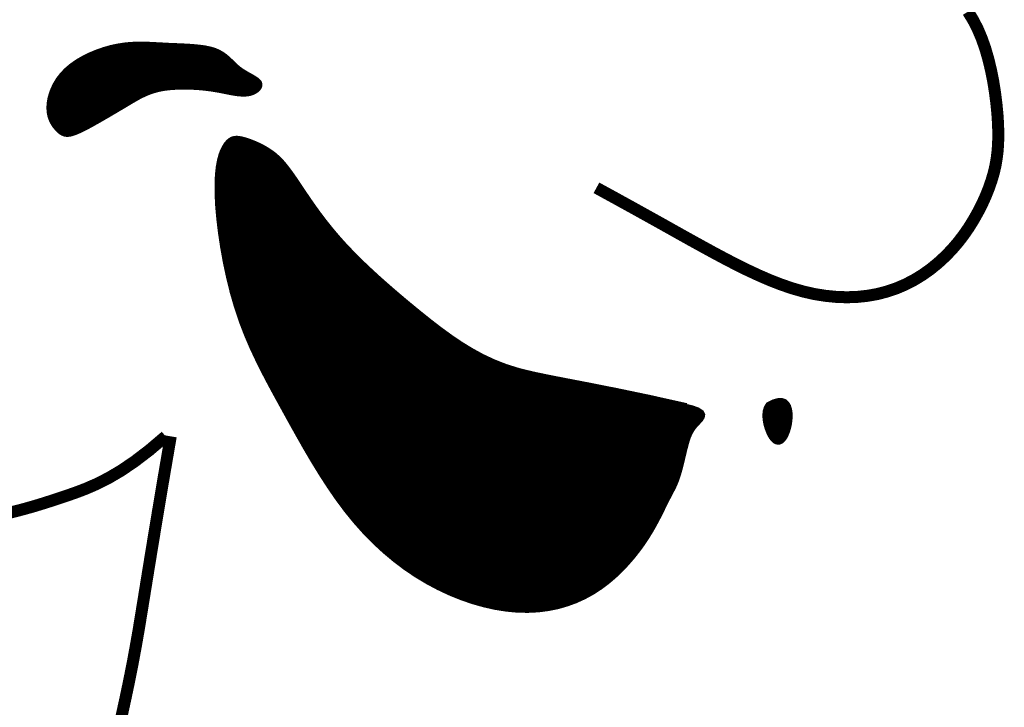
# Model space of a CAD drawing. Extents: x 0 to 8.5, y 0 to 11.
# Tile 156 of 166: x 7.036 to 7.225, y 1.836 to 1.968. Entities that reach past the tile are written whole.
import ezdxf

# ---------------------------------------------------------------- set-up
doc = ezdxf.new("R2010")
doc.units = 0
doc.header["$MEASUREMENT"] = 0
doc.layers.add('FACE', color=160, linetype='CONTINUOUS')

msp = doc.modelspace()

# ---------------------------------------------------------------- hatches: boundary and pattern name
at = {"layer": 'FACE', "linetype": 'Continuous'}
h = msp.add_hatch(dxfattribs=at)
h.set_pattern_fill('NET3', color=5, scale=0.001151, style=0)
h.set_pattern_definition([(0, (5.17394344, -0.7570602), (0, 0.000143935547), []), (60, (5.17394344, -0.7570602), (-0.00012465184, 7.19677734e-05), []), (120, (5.17394344, -0.7570602), (-0.00012465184, -7.19677734e-05), [])])
h.paths.add_polyline_path([(7.17974, 1.894), (7.18078, 1.89451), (7.18165, 1.89475), (7.18235, 1.89475), (7.1829, 1.89456), (7.18331, 1.89419), (7.18361, 1.89369), (7.1838, 1.89309), (7.1839, 1.89242), (7.18393, 1.89171), (7.18388, 1.89098), (7.18378, 1.89025), (7.18362, 1.88954), (7.18342, 1.88887), (7.18318, 1.88827), (7.18291, 1.88775), (7.18261, 1.88733), (7.1823, 1.88702), (7.18198, 1.88684), (7.18165, 1.88678), (7.18132, 1.88684), (7.18099, 1.88701), (7.18066, 1.88731), (7.18033, 1.88772), (7.18002, 1.88826), (7.17973, 1.8889), (7.17947, 1.88963), (7.17926, 1.89042), (7.17913, 1.89122), (7.17909, 1.89202), (7.17917, 1.89277), (7.17938, 1.89344)])
h.paths.add_polyline_path([(7.04387, 1.94658), (7.04356, 1.94691), (7.04325, 1.94728), (7.04295, 1.94771), (7.04267, 1.9482), (7.04244, 1.94875), (7.04225, 1.94936), (7.04213, 1.95003), (7.04209, 1.95079), (7.04213, 1.95161), (7.04227, 1.95249), (7.04252, 1.95341), (7.04287, 1.95436), (7.04334, 1.95532), (7.04392, 1.95627), (7.04464, 1.95719), (7.04548, 1.95806), (7.04645, 1.95888), (7.04754, 1.95964), (7.04872, 1.96032), (7.04996, 1.96093), (7.05125, 1.96147), (7.05257, 1.96193), (7.05388, 1.96231), (7.05517, 1.96259), (7.05643, 1.96279), (7.05764, 1.96292), (7.05883, 1.96297), (7.06, 1.96298), (7.06117, 1.96295), (7.06234, 1.96289), (7.06351, 1.96283), (7.06471, 1.96276), (7.06594, 1.96271), (7.06717, 1.96266), (7.0684, 1.9626), (7.0696, 1.96252), (7.07076, 1.96241), (7.07185, 1.96227), (7.07286, 1.96206), (7.07377, 1.9618), (7.07456, 1.96146), (7.07525, 1.96106), (7.07586, 1.96062), (7.07642, 1.96014), (7.07693, 1.95965), (7.07743, 1.95916), (7.07793, 1.95869), (7.07846, 1.95824), (7.07902, 1.95784), (7.07961, 1.95748), (7.0802, 1.95714), (7.08076, 1.95683), (7.08128, 1.95653), (7.08173, 1.95624), (7.08209, 1.95595), (7.08234, 1.95566), (7.08246, 1.95535), (7.08245, 1.95503), (7.08233, 1.95472), (7.08212, 1.95443), (7.08182, 1.95415), (7.08145, 1.95391), (7.08103, 1.95371), (7.08056, 1.95356), (7.08006, 1.95346), (7.07954, 1.95342), (7.07899, 1.95343), (7.07842, 1.95347), (7.07784, 1.95355), (7.07724, 1.95364), (7.07664, 1.95376), (7.07604, 1.95388), (7.07543, 1.954), (7.07481, 1.95412), (7.07418, 1.95423), (7.07353, 1.95434), (7.07285, 1.95444), (7.07212, 1.95453), (7.07136, 1.95461), (7.07054, 1.95468), (7.06966, 1.95473), (7.06874, 1.95477), (7.06778, 1.95477), (7.06681, 1.95476), (7.06584, 1.9547), (7.06488, 1.95462), (7.06394, 1.95449), (7.06305, 1.95431), (7.06221, 1.95409), (7.06141, 1.95383), (7.06067, 1.95353), (7.05996, 1.9532), (7.05928, 1.95286), (7.05863, 1.95249), (7.058, 1.95213), (7.05739, 1.95176), (7.05679, 1.9514), (7.05619, 1.95104), (7.05559, 1.95069), (7.05499, 1.95033), (7.05437, 1.94997), (7.05373, 1.94959), (7.05307, 1.94921), (7.05238, 1.94881), (7.05166, 1.94839), (7.05091, 1.94797), (7.05016, 1.94755), (7.04942, 1.94715), (7.04869, 1.94677), (7.048, 1.94644), (7.04736, 1.94616), (7.04678, 1.94594), (7.04627, 1.94579), (7.04582, 1.94572), (7.04543, 1.94572), (7.04508, 1.94578), (7.04476, 1.9459), (7.04446, 1.94607), (7.04416, 1.9463)])
edge = h.paths.add_edge_path()
edge.add_line((7.16413, 1.89377), (7.15683, 1.8954))
edge.add_line((7.15683, 1.8954), (7.15068, 1.89668))
edge.add_line((7.15068, 1.89668), (7.14553, 1.8977))
edge.add_line((7.14553, 1.8977), (7.14122, 1.89853))
edge.add_line((7.14122, 1.89853), (7.13762, 1.89923))
edge.add_line((7.13762, 1.89923), (7.13456, 1.89987))
edge.add_line((7.13456, 1.89987), (7.13191, 1.90053))
edge.add_line((7.13191, 1.90053), (7.1295, 1.90128))
edge.add_line((7.1295, 1.90128), (7.12721, 1.90218))
edge.add_line((7.12721, 1.90218), (7.12501, 1.90321))
edge.add_line((7.12501, 1.90321), (7.12288, 1.90438))
edge.add_line((7.12288, 1.90438), (7.12081, 1.90565))
edge.add_line((7.12081, 1.90565), (7.1188, 1.90702))
edge.add_line((7.1188, 1.90702), (7.11682, 1.90847))
edge.add_line((7.11682, 1.90847), (7.11486, 1.90998))
edge.add_line((7.11486, 1.90998), (7.11292, 1.91154))
edge.add_line((7.11292, 1.91154), (7.11098, 1.91313))
edge.add_line((7.11098, 1.91313), (7.10906, 1.91474))
edge.add_line((7.10906, 1.91474), (7.10717, 1.91637))
edge.add_line((7.10717, 1.91637), (7.10532, 1.918))
edge.add_line((7.10532, 1.918), (7.10353, 1.91964))
edge.add_line((7.10353, 1.91964), (7.10182, 1.92126))
edge.add_line((7.10182, 1.92126), (7.1002, 1.92288))
edge.add_line((7.1002, 1.92288), (7.09869, 1.92446))
edge.add_line((7.09869, 1.92446), (7.09729, 1.92602))
edge.add_line((7.09729, 1.92602), (7.09601, 1.92754))
edge.add_line((7.09601, 1.92754), (7.09483, 1.92902))
edge.add_line((7.09483, 1.92902), (7.09375, 1.93044))
edge.add_line((7.09375, 1.93044), (7.09276, 1.93181))
edge.add_line((7.09276, 1.93181), (7.09186, 1.9331))
edge.add_line((7.09186, 1.9331), (7.09103, 1.93432))
edge.add_line((7.09103, 1.93432), (7.09027, 1.93545))
edge.add_line((7.09027, 1.93545), (7.08957, 1.9365))
edge.add_line((7.08957, 1.9365), (7.08892, 1.93746))
edge.add_line((7.08892, 1.93746), (7.0883, 1.93834))
edge.add_line((7.0883, 1.93834), (7.0877, 1.93915))
edge.add_line((7.0877, 1.93915), (7.08711, 1.93989))
edge.add_line((7.08711, 1.93989), (7.08652, 1.94057))
edge.add_line((7.08652, 1.94057), (7.0859, 1.94119))
edge.add_line((7.0859, 1.94119), (7.08526, 1.94176))
edge.add_line((7.08526, 1.94176), (7.08457, 1.94228))
edge.add_line((7.08457, 1.94228), (7.08385, 1.94276))
edge.add_line((7.08385, 1.94276), (7.08311, 1.94319))
edge.add_line((7.08311, 1.94319), (7.08237, 1.94357))
edge.add_line((7.08237, 1.94357), (7.08163, 1.94391))
edge.add_line((7.08163, 1.94391), (7.08091, 1.94421))
edge.add_line((7.08091, 1.94421), (7.08023, 1.94446))
edge.add_line((7.08023, 1.94446), (7.0796, 1.94466))
edge.add_line((7.0796, 1.94466), (7.07902, 1.94482))
edge.add_line((7.07902, 1.94482), (7.0785, 1.94492))
edge.add_line((7.0785, 1.94492), (7.07802, 1.94496))
edge.add_line((7.07802, 1.94496), (7.07758, 1.94492))
edge.add_line((7.07758, 1.94492), (7.07717, 1.94481))
edge.add_line((7.07717, 1.94481), (7.07678, 1.94459))
edge.add_line((7.07678, 1.94459), (7.07641, 1.94428))
edge.add_line((7.07641, 1.94428), (7.07604, 1.94385))
edge.add_line((7.07604, 1.94385), (7.07568, 1.9433))
edge.add_line((7.07568, 1.9433), (7.07533, 1.94261))
edge.add_line((7.07533, 1.94261), (7.07501, 1.94176))
edge.add_line((7.07501, 1.94176), (7.07473, 1.94072))
edge.add_line((7.07473, 1.94072), (7.0745, 1.93948))
edge.add_line((7.0745, 1.93948), (7.07434, 1.93801))
edge.add_line((7.07434, 1.93801), (7.07426, 1.93629))
edge.add_line((7.07426, 1.93629), (7.07427, 1.93431))
edge.add_line((7.07427, 1.93431), (7.07438, 1.93206))
edge.add_line((7.07438, 1.93206), (7.0746, 1.92956))
edge.add_line((7.0746, 1.92956), (7.07492, 1.92689))
edge.add_line((7.07492, 1.92689), (7.07534, 1.92409))
edge.add_line((7.07534, 1.92409), (7.07586, 1.92121))
edge.add_line((7.07586, 1.92121), (7.07648, 1.91831))
edge.add_line((7.07648, 1.91831), (7.07719, 1.91544))
edge.add_line((7.07719, 1.91544), (7.078, 1.91265))
edge.add_line((7.078, 1.91265), (7.07889, 1.90999))
edge.add_line((7.07889, 1.90999), (7.07987, 1.90744))
edge.add_line((7.07987, 1.90744), (7.08092, 1.90497))
edge.add_line((7.08092, 1.90497), (7.08205, 1.90257))
edge.add_line((7.08205, 1.90257), (7.08323, 1.9002))
edge.add_line((7.08323, 1.9002), (7.08446, 1.89785))
edge.add_line((7.08446, 1.89785), (7.08574, 1.89549))
edge.add_line((7.08574, 1.89549), (7.08706, 1.89309))
edge.add_line((7.08706, 1.89309), (7.08841, 1.89064))
edge.add_line((7.08841, 1.89064), (7.0898, 1.88815))
edge.add_line((7.0898, 1.88815), (7.09122, 1.88565))
edge.add_line((7.09122, 1.88565), (7.09269, 1.88315))
edge.add_line((7.09269, 1.88315), (7.0942, 1.88069))
edge.add_line((7.0942, 1.88069), (7.09576, 1.87828))
edge.add_line((7.09576, 1.87828), (7.09737, 1.87594))
edge.add_line((7.09737, 1.87594), (7.09904, 1.8737))
edge.add_line((7.09904, 1.8737), (7.10077, 1.87158))
edge.add_line((7.10077, 1.87158), (7.10255, 1.86958))
edge.add_line((7.10255, 1.86958), (7.1044, 1.8677))
edge.add_line((7.1044, 1.8677), (7.1063, 1.86594))
edge.add_line((7.1063, 1.86594), (7.10825, 1.86431))
edge.add_line((7.10825, 1.86431), (7.11025, 1.86279))
edge.add_line((7.11025, 1.86279), (7.1123, 1.8614))
edge.add_line((7.1123, 1.8614), (7.1144, 1.86013))
edge.add_line((7.1144, 1.86013), (7.11655, 1.85898))
edge.add_line((7.11655, 1.85898), (7.11872, 1.85795))
edge.add_line((7.11872, 1.85795), (7.12092, 1.85706))
edge.add_line((7.12092, 1.85706), (7.12312, 1.85629))
edge.add_line((7.12312, 1.85629), (7.12531, 1.85567))
edge.add_line((7.12531, 1.85567), (7.12748, 1.85518))
edge.add_line((7.12748, 1.85518), (7.12962, 1.85484))
edge.add_line((7.12962, 1.85484), (7.13171, 1.85464))
edge.add_line((7.13171, 1.85464), (7.13374, 1.8546))
edge.add_line((7.13374, 1.8546), (7.1357, 1.8547))
edge.add_line((7.1357, 1.8547), (7.13761, 1.85494))
edge.add_line((7.13761, 1.85494), (7.13944, 1.85531))
edge.add_line((7.13944, 1.85531), (7.14121, 1.85582))
edge.add_line((7.14121, 1.85582), (7.14291, 1.85644))
edge.add_line((7.14291, 1.85644), (7.14454, 1.85719))
edge.add_line((7.14454, 1.85719), (7.14609, 1.85804))
edge.add_line((7.14609, 1.85804), (7.14757, 1.859))
edge.add_line((7.14757, 1.859), (7.14897, 1.86005))
edge.add_line((7.14897, 1.86005), (7.15029, 1.86117))
edge.add_line((7.15029, 1.86117), (7.15153, 1.86235))
edge.add_line((7.15153, 1.86235), (7.15268, 1.86357))
edge.add_line((7.15268, 1.86357), (7.15375, 1.8648))
edge.add_line((7.15375, 1.8648), (7.15473, 1.86604))
edge.add_line((7.15473, 1.86604), (7.15563, 1.86726))
edge.add_line((7.15563, 1.86726), (7.15643, 1.86846))
edge.add_line((7.15643, 1.86846), (7.15715, 1.86962))
edge.add_line((7.15715, 1.86962), (7.15779, 1.87073))
edge.add_line((7.15779, 1.87073), (7.15837, 1.87179))
edge.add_line((7.15837, 1.87179), (7.15889, 1.87279))
edge.add_line((7.15889, 1.87279), (7.15935, 1.87372))
edge.add_line((7.15935, 1.87372), (7.15977, 1.87458))
edge.add_line((7.15977, 1.87458), (7.16015, 1.87535))
edge.add_line((7.16015, 1.87535), (7.1605, 1.87604))
edge.add_line((7.1605, 1.87604), (7.16082, 1.87665))
edge.add_line((7.16082, 1.87665), (7.16111, 1.87721))
edge.add_line((7.16111, 1.87721), (7.16139, 1.87774))
edge.add_line((7.16139, 1.87774), (7.16165, 1.87826))
edge.add_line((7.16165, 1.87826), (7.16189, 1.87879))
edge.add_line((7.16189, 1.87879), (7.16212, 1.87934))
edge.add_line((7.16212, 1.87934), (7.16234, 1.87994))
edge.add_line((7.16234, 1.87994), (7.16255, 1.8806))
edge.add_line((7.16255, 1.8806), (7.16276, 1.88131))
edge.add_line((7.16276, 1.88131), (7.16296, 1.88206))
edge.add_line((7.16296, 1.88206), (7.16315, 1.88283))
edge.add_line((7.16315, 1.88283), (7.16334, 1.88361))
edge.add_line((7.16334, 1.88361), (7.16352, 1.88438))
edge.add_line((7.16352, 1.88438), (7.1637, 1.88512))
edge.add_line((7.1637, 1.88512), (7.16388, 1.88583))
edge.add_line((7.16388, 1.88583), (7.16405, 1.88649))
edge.add_line((7.16405, 1.88649), (7.16423, 1.8871))
edge.add_line((7.16423, 1.8871), (7.16442, 1.88768))
edge.add_line((7.16442, 1.88768), (7.16464, 1.88822))
edge.add_line((7.16464, 1.88822), (7.16489, 1.88873))
edge.add_line((7.16489, 1.88873), (7.16518, 1.88923))
edge.add_line((7.16518, 1.88923), (7.16552, 1.88971))
edge.add_line((7.16552, 1.88971), (7.16593, 1.89019))
edge.add_line((7.16593, 1.89019), (7.16638, 1.89066))
edge.add_line((7.16638, 1.89066), (7.16681, 1.89113))
edge.add_line((7.16681, 1.89113), (7.16711, 1.8916))
edge.add_line((7.16711, 1.8916), (7.16719, 1.89206))
edge.add_line((7.16719, 1.89206), (7.16695, 1.89251))
edge.add_line((7.16695, 1.89251), (7.1663, 1.89295))
edge.add_line((7.1663, 1.89295), (7.16514, 1.89337))
edge.add_line((7.16514, 1.89337), (7.16337, 1.89378))

# ---------------------------------------------------------------- linework, layer by layer
at = {"layer": 'FACE', "color": 5}
for points, const_width in [([(7.21796, 1.9692), (7.21892, 1.96764), (7.21979, 1.96595), (7.22056, 1.96414), (7.22125, 1.9622), (7.22184, 1.96016), (7.22235, 1.95805), (7.22278, 1.9559), (7.22312, 1.95377), (7.22339, 1.95166), (7.22359, 1.94963), (7.22371, 1.94771), (7.22376, 1.94592), (7.22373, 1.94425), (7.22364, 1.94267), (7.22346, 1.94117), (7.22321, 1.93972), (7.22288, 1.9383), (7.22246, 1.93688), (7.22196, 1.93544), (7.22137, 1.93396), (7.2207, 1.93246), (7.21993, 1.93095), (7.21908, 1.92943), (7.21815, 1.92792), (7.21713, 1.92644), (7.21602, 1.925), (7.21483, 1.92362), (7.21355, 1.9223), (7.21219, 1.92105), (7.21075, 1.91988), (7.20924, 1.91881), (7.20765, 1.91784), (7.20599, 1.91698), (7.20427, 1.91624), (7.20248, 1.91563), (7.20064, 1.91515), (7.19873, 1.91481), (7.19678, 1.9146), (7.19478, 1.91453), (7.19275, 1.9146), (7.19068, 1.91481), (7.18859, 1.91514), (7.18648, 1.91562), (7.18435, 1.91623), (7.18221, 1.91696), (7.18005, 1.9178), (7.17789, 1.91874), (7.17572, 1.91975), (7.17354, 1.92083), (7.17136, 1.92196), (7.16917, 1.92313), (7.16698, 1.92433), (7.16473, 1.92557), (7.16237, 1.92689), (7.15984, 1.92831), (7.15707, 1.92985), (7.15403, 1.93154), (7.15064, 1.93341), (7.14686, 1.93548)], 0.0023), ([(7.16413, 1.89377), (7.15683, 1.8954), (7.15068, 1.89668), (7.14553, 1.8977), (7.14122, 1.89853), (7.13762, 1.89923), (7.13456, 1.89987), (7.13191, 1.90053), (7.1295, 1.90128), (7.12721, 1.90218), (7.12501, 1.90321), (7.12288, 1.90438), (7.12081, 1.90565), (7.1188, 1.90702), (7.11682, 1.90847), (7.11486, 1.90998), (7.11292, 1.91154), (7.11098, 1.91313), (7.10906, 1.91474), (7.10717, 1.91637), (7.10532, 1.918), (7.10353, 1.91964), (7.10182, 1.92126), (7.1002, 1.92288), (7.09869, 1.92446), (7.09729, 1.92602), (7.09601, 1.92754), (7.09483, 1.92902), (7.09375, 1.93044), (7.09276, 1.93181), (7.09186, 1.9331), (7.09103, 1.93432), (7.09027, 1.93545), (7.08957, 1.9365), (7.08892, 1.93746), (7.0883, 1.93834), (7.0877, 1.93915), (7.08711, 1.93989), (7.08652, 1.94057), (7.0859, 1.94119), (7.08526, 1.94176), (7.08457, 1.94228), (7.08385, 1.94276), (7.08311, 1.94319), (7.08237, 1.94357), (7.08163, 1.94391), (7.08091, 1.94421), (7.08023, 1.94446), (7.0796, 1.94466), (7.07902, 1.94482), (7.0785, 1.94492), (7.07802, 1.94496), (7.07758, 1.94492), (7.07717, 1.94481), (7.07678, 1.94459), (7.07641, 1.94428), (7.07604, 1.94385), (7.07568, 1.9433), (7.07533, 1.94261), (7.07501, 1.94176), (7.07473, 1.94072), (7.0745, 1.93948), (7.07434, 1.93801), (7.07426, 1.93629), (7.07427, 1.93431), (7.07438, 1.93206), (7.0746, 1.92956), (7.07492, 1.92689), (7.07534, 1.92409), (7.07586, 1.92121), (7.07648, 1.91831), (7.07719, 1.91544), (7.078, 1.91265), (7.07889, 1.90999), (7.07987, 1.90744), (7.08092, 1.90497), (7.08205, 1.90257), (7.08323, 1.9002), (7.08446, 1.89785), (7.08574, 1.89549), (7.08706, 1.89309), (7.08841, 1.89064), (7.0898, 1.88815), (7.09122, 1.88565), (7.09269, 1.88315), (7.0942, 1.88069), (7.09576, 1.87828), (7.09737, 1.87594), (7.09904, 1.8737), (7.10077, 1.87158), (7.10255, 1.86958), (7.1044, 1.8677), (7.1063, 1.86594), (7.10825, 1.86431), (7.11025, 1.86279), (7.1123, 1.8614), (7.1144, 1.86013), (7.11655, 1.85898), (7.11872, 1.85795), (7.12092, 1.85706), (7.12312, 1.85629), (7.12531, 1.85567), (7.12748, 1.85518), (7.12962, 1.85484), (7.13171, 1.85464), (7.13374, 1.8546), (7.1357, 1.8547), (7.13761, 1.85494), (7.13944, 1.85531), (7.14121, 1.85582), (7.14291, 1.85644), (7.14454, 1.85719), (7.14609, 1.85804), (7.14757, 1.859), (7.14897, 1.86005), (7.15029, 1.86117), (7.15153, 1.86235), (7.15268, 1.86357), (7.15375, 1.8648), (7.15473, 1.86604), (7.15563, 1.86726), (7.15643, 1.86846), (7.15715, 1.86962), (7.15779, 1.87073), (7.15837, 1.87179), (7.15889, 1.87279), (7.15935, 1.87372), (7.15977, 1.87458), (7.16015, 1.87535), (7.1605, 1.87604), (7.16082, 1.87665), (7.16111, 1.87721), (7.16139, 1.87774), (7.16165, 1.87826), (7.16189, 1.87879), (7.16212, 1.87934), (7.16234, 1.87994), (7.16255, 1.8806), (7.16276, 1.88131), (7.16296, 1.88206), (7.16315, 1.88283), (7.16334, 1.88361), (7.16352, 1.88438), (7.1637, 1.88512), (7.16388, 1.88583), (7.16405, 1.88649), (7.16423, 1.8871), (7.16442, 1.88768), (7.16464, 1.88822), (7.16489, 1.88873), (7.16518, 1.88923), (7.16552, 1.88971), (7.16593, 1.89019), (7.16638, 1.89066), (7.16681, 1.89113), (7.16711, 1.8916), (7.16719, 1.89206), (7.16695, 1.89251), (7.1663, 1.89295), (7.16514, 1.89337), (7.16337, 1.89378)], 0.000969), ([(7.17974, 1.894), (7.18078, 1.89451), (7.18165, 1.89475), (7.18235, 1.89475), (7.1829, 1.89456), (7.18331, 1.89419), (7.18361, 1.89369), (7.1838, 1.89309), (7.1839, 1.89242), (7.18393, 1.89171), (7.18388, 1.89098), (7.18378, 1.89025), (7.18362, 1.88954), (7.18342, 1.88887), (7.18318, 1.88827), (7.18291, 1.88775), (7.18261, 1.88733), (7.1823, 1.88702), (7.18198, 1.88684), (7.18165, 1.88678), (7.18132, 1.88684), (7.18099, 1.88701), (7.18066, 1.88731), (7.18033, 1.88772), (7.18002, 1.88826), (7.17973, 1.8889), (7.17947, 1.88963), (7.17926, 1.89042), (7.17913, 1.89122), (7.17909, 1.89202), (7.17917, 1.89277), (7.17938, 1.89344), (7.17974, 1.894)], 0.000969), ([(7.03467, 1.87331), (7.03694, 1.87389), (7.03909, 1.87449), (7.04115, 1.87512), (7.04315, 1.87576), (7.04512, 1.87642), (7.0471, 1.8771), (7.04912, 1.87787), (7.05124, 1.87879), (7.05347, 1.87992), (7.05587, 1.88133), (7.05847, 1.88309), (7.06131, 1.88526), (7.06443, 1.88791)], 0.0023), ([(7.0654, 1.88791), (7.06406, 1.88009), (7.06292, 1.8733), (7.06195, 1.86741), (7.06112, 1.86233), (7.06041, 1.85793), (7.05979, 1.85411), (7.05924, 1.85075), (7.05871, 1.84773), (7.0582, 1.84496), (7.0577, 1.84239), (7.05721, 1.84), (7.05673, 1.83773), (7.05626, 1.83557), (7.0558, 1.83348)], 0.0023)]:
    msp.add_lwpolyline(points, dxfattribs=dict(at, const_width=const_width))
at = {"layer": 'FACE', "color": 5, "const_width": 0.000969}
msp.add_lwpolyline([(7.04387, 1.94658), (7.04356, 1.94691), (7.04325, 1.94728), (7.04295, 1.94771), (7.04267, 1.9482), (7.04244, 1.94875), (7.04225, 1.94936), (7.04213, 1.95003), (7.04209, 1.95079), (7.04213, 1.95161), (7.04227, 1.95249), (7.04252, 1.95341), (7.04287, 1.95436), (7.04334, 1.95532), (7.04392, 1.95627), (7.04464, 1.95719), (7.04548, 1.95806), (7.04645, 1.95888), (7.04754, 1.95964), (7.04872, 1.96032), (7.04996, 1.96093), (7.05125, 1.96147), (7.05257, 1.96193), (7.05388, 1.96231), (7.05517, 1.96259), (7.05643, 1.96279), (7.05764, 1.96292), (7.05883, 1.96297), (7.06, 1.96298), (7.06117, 1.96295), (7.06234, 1.96289), (7.06351, 1.96283), (7.06471, 1.96276), (7.06594, 1.96271), (7.06717, 1.96266), (7.0684, 1.9626), (7.0696, 1.96252), (7.07076, 1.96241), (7.07185, 1.96227), (7.07286, 1.96206), (7.07377, 1.9618), (7.07456, 1.96146), (7.07525, 1.96106), (7.07586, 1.96062), (7.07642, 1.96014), (7.07693, 1.95965), (7.07743, 1.95916), (7.07793, 1.95869), (7.07846, 1.95824), (7.07902, 1.95784), (7.07961, 1.95748), (7.0802, 1.95714), (7.08076, 1.95683), (7.08128, 1.95653), (7.08173, 1.95624), (7.08209, 1.95595), (7.08234, 1.95566), (7.08246, 1.95535), (7.08245, 1.95503), (7.08233, 1.95472), (7.08212, 1.95443), (7.08182, 1.95415), (7.08145, 1.95391), (7.08103, 1.95371), (7.08056, 1.95356), (7.08006, 1.95346), (7.07954, 1.95342), (7.07899, 1.95343), (7.07842, 1.95347), (7.07784, 1.95355), (7.07724, 1.95364), (7.07664, 1.95376), (7.07604, 1.95388), (7.07543, 1.954), (7.07481, 1.95412), (7.07418, 1.95423), (7.07353, 1.95434), (7.07285, 1.95444), (7.07212, 1.95453), (7.07136, 1.95461), (7.07054, 1.95468), (7.06966, 1.95473), (7.06874, 1.95477), (7.06778, 1.95477), (7.06681, 1.95476), (7.06584, 1.9547), (7.06488, 1.95462), (7.06394, 1.95449), (7.06305, 1.95431), (7.06221, 1.95409), (7.06141, 1.95383), (7.06067, 1.95353), (7.05996, 1.9532), (7.05928, 1.95286), (7.05863, 1.95249), (7.058, 1.95213), (7.05739, 1.95176), (7.05679, 1.9514), (7.05619, 1.95104), (7.05559, 1.95069), (7.05499, 1.95033), (7.05437, 1.94997), (7.05373, 1.94959), (7.05307, 1.94921), (7.05238, 1.94881), (7.05166, 1.94839), (7.05091, 1.94797), (7.05016, 1.94755), (7.04942, 1.94715), (7.04869, 1.94677), (7.048, 1.94644), (7.04736, 1.94616), (7.04678, 1.94594), (7.04627, 1.94579), (7.04582, 1.94572), (7.04543, 1.94572), (7.04508, 1.94578), (7.04476, 1.9459), (7.04446, 1.94607), (7.04416, 1.9463)], close=True, dxfattribs=at)

doc.saveas('drawing.dxf')
